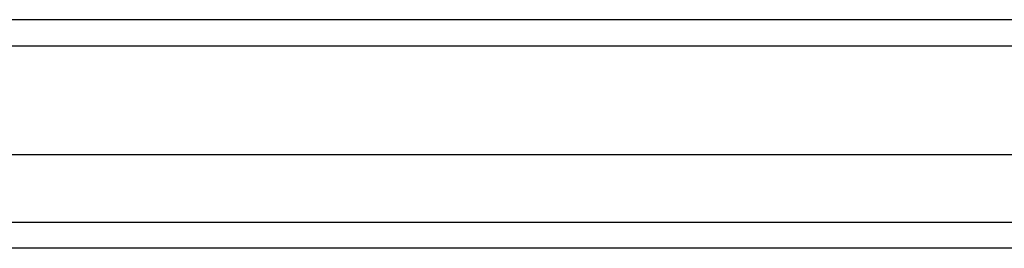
# Model space of a CAD drawing. Header units: inches. Extents: x 23 to 609, y 66 to 286.
# Tile 26 of 178: x 230.744 to 234.473, y 198.453 to 199.319. Entities that reach past the tile are written whole.
import ezdxf

# ---------------------------------------------------------------- set-up
doc = ezdxf.new("R2010")
doc.units = ezdxf.units.IN
doc.header["$MEASUREMENT"] = 0
doc.layers.add('Visible Edges(ANSI)', color=7, linetype='Continuous', lineweight=25)
doc.layers.add('Visible Tangent Edges(ANSI)', color=7, linetype='Continuous', lineweight=25)

msp = doc.modelspace()

# ---------------------------------------------------------------- linework, layer by layer
at = {"layer": 'Visible Edges(ANSI)'}
for p, q in [((267.9612, 199.3191), (208.1592, 199.3191)), ((267.3516, 198.8073), (208.7689, 198.8073)), ((267.1631, 198.453), (208.9574, 198.453))]:
    msp.add_line(p, q, dxfattribs=at)
at = {"layer": 'Visible Tangent Edges(ANSI)'}
for p, q in [((208.1592, 199.2201), (267.9612, 199.2201)), ((208.8274, 198.552), (267.2931, 198.552))]:
    msp.add_line(p, q, dxfattribs=at)

doc.saveas('drawing.dxf')
